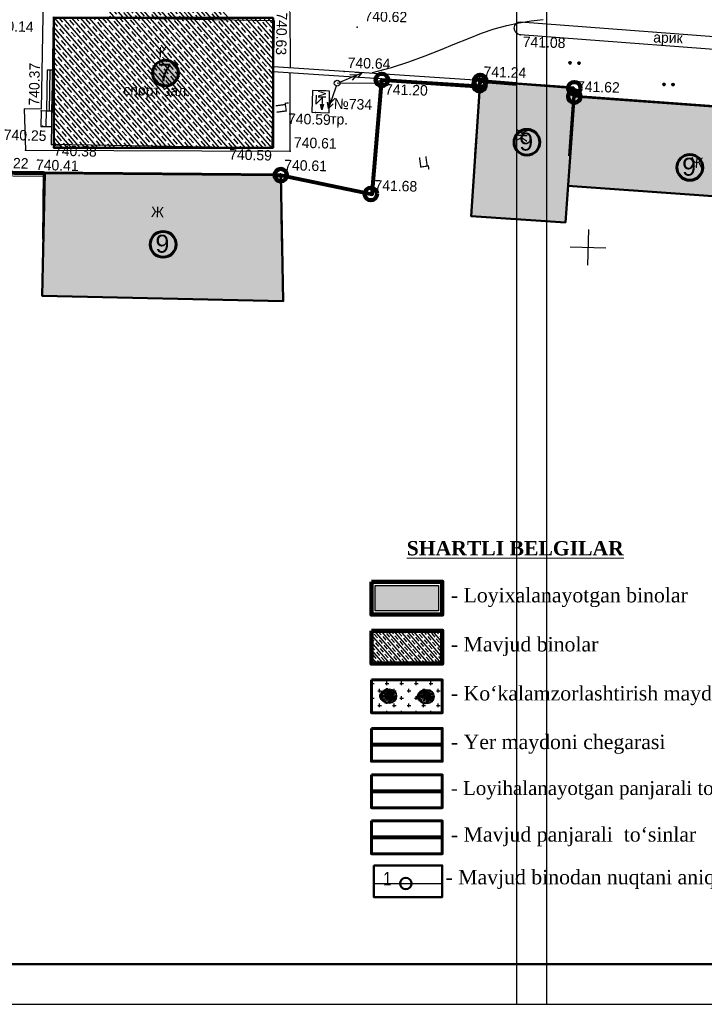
# Model space of a CAD drawing. Header units: millimetres. Extents: x -257011 to 237647566, y 2784933 to 6706507.
# Tile 211 of 256: x 9740056 to 9797399, y 5326125 to 5408623. Entities that reach past the tile are written whole.
import ezdxf

# ---------------------------------------------------------------- set-up
doc = ezdxf.new("R2010")
doc.units = ezdxf.units.MM
doc.header["$LTSCALE"] = 1000
doc.header["$PDMODE"] = 32
doc.header["$PDSIZE"] = 0.3
doc.linetypes.add('Д_ТРОТ_ТРУБА', pattern=[3, 1.5, -1.5])
doc.linetypes.add('ДОРОГИ_СТРОЯЩ', pattern=[9, 8, -1])
for name, color, linetype in [('(001) Сетка', 92, 'Continuous'), ('(002) Рамка', 7, 'Continuous'), ('(004) Точки рельефа', 7, 'Continuous'), ('(007) Здания', 7, 'Continuous'), ('(016) Кабель', 1, 'Continuous'), ('(022) Возд. Линии', 7, 'Continuous'), ('(025) Дорога', 7, 'Continuous'), ('(027) Гидрография', 7, 'Continuous'), ('(031) Горизонтали', 42, 'Continuous'), ('(035) Откосы', 7, 'Continuous'), ('(036) Растительность', 7, 'Continuous'), ('(040) Ограда', 7, 'Continuous'), ('TREE', 74, 'Continuous')]:
    doc.layers.add(name, color=color, linetype=linetype)
doc.layers.add('Ф А С А Д', color=250, linetype='Continuous', lineweight=15)
doc.styles.add('ATTR', font='romans.shx', dxfattribs={"width": 0.8, "height": 0.470416})
doc.styles.add('BM-431', font='txt')
doc.styles.add('D-431', font='txt', dxfattribs={"width": 2})
doc.styles.add('P-131', font='txt')
doc.styles.add('Roman', font='romans')
doc.styles.get("Standard").update_dxf_attribs({"font": 'ARIALN.TTF'})
doc.styles.add('WMF-Times New Roman0', font='times.ttf')
doc.linetypes.add('FENCELINE1', pattern='A,6.35,-2.54,[133,ltypeshp.shx,S=2.54,R=0,X=-2.54,Y=0],-2.54,25.4', length=36.83)
doc.linetypes.add('FENCELINE2', pattern='A,6.35,-2.54,[132,ltypeshp.shx,S=2.54,R=0,X=-2.54,Y=0],-2.54,25.4', length=36.83)
doc.linetypes.add('KANALIS_K', pattern='A,1,["<",Standard,S=1.8,R=0,X=-0.9,Y=-0.9],3,-1,["К",Standard,S=1.8,R=0,X=-0.9,Y=-0.9],-1,10', length=16)
doc.linetypes.add('ОГРАДА_БЕТ', pattern='A,4,["|",Standard,S=0.8,R=0,X=0,Y=-0.8],4', length=8)
doc.linetypes.add('ПОДПОРНАЯ СТЕНКА', pattern='A,2,["V",Standard,S=1.2,R=0,X=0,Y=-1.2],0.2,["V",Standard,S=0.8,R=0,X=0,Y=-0.8],0.25,["V",Standard,S=0.3,R=0,X=0,Y=-0.3],0.25', length=2.7)
pattern_1 = [(311, (-555770.2, -221587.06), (415.09027, 360.832466), []), (311, (-555797.26, -221973.86), (415.09027, 360.832466), [550, -275])]

# ---------------------------------------------------------------- blocks, each defined once
blk = doc.blocks.new('tr')
at = {"layer": '(016) Кабель', "color": 0}
for p, q in [((-0.49, 0.96), (-0.51, -0.54)), ((-0.51, -0.54), (0.51, 0.54)), ((0.51, 0.54), (0.48, -1.46)), ((0.48, -1.46), (0.24, -0.55)), ((0.24, -0.55), (0.74, -0.56)), ((0.74, -0.56), (0.48, -1.46))]:
    blk.add_line(p, q, dxfattribs=at)
blk = doc.blocks.new('STOLB')
at = {"layer": '(022) Возд. Линии'}
blk.add_circle((0, 0), 0.25, dxfattribs=at)
blk = doc.blocks.new('strela1')
at = {"layer": '(022) Возд. Линии'}
for p, q in [((-2, 0), (-1.5, 0.25)), ((0, 0), (-2, 0)), ((-2, 0), (-1.5, -0.25)), ((-1.5, 0), (-1, 0.25)), ((-1.5, 0), (-1, -0.25))]:
    blk.add_line(p, q, dxfattribs=at)
blk = doc.blocks.new('strela2')
at = {"layer": '(022) Возд. Линии'}
for p, q in [((0, 0), (2, 0)), ((1.5, 0), (1, 0.25)), ((1.5, 0), (1, -0.25)), ((2, 0), (1.5, 0.25)), ((2, 0), (1.5, -0.25))]:
    blk.add_line(p, q, dxfattribs=at)
blk = doc.blocks.new('*U1762')
at = {"layer": '(022) Возд. Линии'}
for name, p, rotation in [('strela2', (0.228, 0.102), 24.07915004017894), ('strela1', (-0.075, -0.241), 72.66695852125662)]:
    blk.add_blockref(name, p, dxfattribs=dict(at, rotation=rotation))
blk = doc.blocks.new('*X70')
at = {"color": 0}
for p, q in [((1.8, 2.04), (2.2, 2.04)), ((1.8, 2.03), (2.2, 2.03)), ((1.8, 2.02), (2.2, 2.02)), ((1.8, 2.01), (2.2, 2.01)), ((1.8, 2), (2.2, 2)), ((1.8, 1.99), (2.2, 1.99)), ((1.8, 1.98), (2.2, 1.98)), ((1.8, 1.97), (2.2, 1.97)), ((1.8, 1.96), (2.2, 1.96)), ((1.81, 2.07), (2.19, 2.07)), ((1.81, 2.06), (2.19, 2.06)), ((1.81, 2.05), (2.19, 2.05)), ((1.81, 1.95), (2.19, 1.95)), ((1.81, 1.94), (2.19, 1.94)), ((1.81, 1.93), (2.19, 1.93)), ((1.82, 2.09), (2.18, 2.09)), ((1.82, 2.08), (2.18, 2.08)), ((1.82, 1.92), (2.18, 1.92)), ((1.82, 1.91), (2.18, 1.91)), ((1.83, 2.11), (2.17, 2.11)), ((1.83, 2.1), (2.17, 2.1)), ((1.83, 1.9), (2.17, 1.9)), ((1.83, 1.89), (2.17, 1.89)), ((1.84, 2.12), (2.16, 2.12)), ((1.84, 1.88), (2.16, 1.88)), ((1.85, 2.13), (2.15, 2.13)), ((1.85, 1.87), (2.15, 1.87)), ((1.86, 2.14), (2.14, 2.14)), ((1.86, 1.86), (2.14, 1.86)), ((1.87, 2.15), (2.13, 2.15)), ((1.87, 1.85), (2.13, 1.85)), ((1.88, 2.16), (2.12, 2.16)), ((1.88, 1.84), (2.12, 1.84)), ((1.9, 2.17), (2.11, 2.17)), ((1.9, 1.83), (2.11, 1.83)), ((1.91, 2.18), (2.09, 2.18)), ((1.91, 1.82), (2.09, 1.82)), ((1.94, 2.19), (2.06, 2.19)), ((1.94, 1.81), (2.06, 1.81))]:
    blk.add_line(p, q, dxfattribs=at)
blk = doc.blocks.new('I04100')
blk.add_circle((0, 0), 0.2)
blk.add_blockref('*X70', (-2, -2))
blk = doc.blocks.new('Setka')
at = {"layer": '(001) Сетка'}
for p, q in [((0, 1.5), (0, -1.5)), ((-1.5, 0), (1.5, 0))]:
    blk.add_line(p, q, dxfattribs=at)
blk = doc.blocks.new('kjvklglhl')
at = {"layer": '(004) Точки рельефа'}
for p in [(369.953, 442.703), (383.641, 442.453), (368.969, 438.952), (380.363, 438.524), (372.018, 438.03), (388.225, 437.512), (343.7, 434.946), (366.684, 435.457), (343.857, 433.658), (363.113, 432.368), (342.476, 431.613), (344.645, 432.152), (364.657, 432.152), (363.898, 430.241), (371.503, 428.751)]:
    blk.add_point(p, dxfattribs=at)
at = {"layer": '(007) Здания'}
blk.add_lwpolyline([(344.521, 442.851), (362.992, 443.064), (363.116, 432.368), (344.645, 432.155)], close=True, dxfattribs=at)
for points in [[(380.363, 438.524), (368.969, 438.952), (363.048, 439.174)], [(387.999, 432.418), (388.255, 438.173), (380.363, 438.524), (380.095, 432.324)], [(387.999, 432.418), (388.225, 437.512), (409.95, 436.545), (409.724, 431.45)], [(344.037, 429.856), (338.903, 429.757)], [(344.146, 424.2), (344.037, 429.856), (363.898, 430.241), (364.117, 424.587)]]:
    blk.add_lwpolyline(points, dxfattribs=at)
at = {"layer": '(016) Кабель', "color": 0}
blk.add_lwpolyline([(366.363, 435.467), (367.812, 435.467), (367.812, 435.467), (367.812, 437.282), (366.363, 437.282), (366.363, 435.467)], close=True, dxfattribs=at)
at = {"layer": '(022) Возд. Линии'}
blk.add_lwpolyline([(372.018, 438.03), (368.423, 437.961)], dxfattribs=at)
at = {"layer": '(025) Дорога', "linetype": 'Д_ТРОТ_ТРУБА', "flags": 128}
blk.add_lwpolyline([(269.368, 515.247), (270.684, 506.001), (279.473, 507.345), (281.553, 506.423), (308.542, 510.883), (312.531, 513.649), (318.524, 513.838), (330.524, 514.19), (333.406, 460.634), (331.811, 454.811, 1.56758), (332.906, 443.73, 0.509364), (333.962, 453.359), (336.672, 456.912), (338.021, 457.657), (347.714, 458.292), (347.773, 448.108), (343.552, 448.203), (343.703, 435.09)], format="xyb", dxfattribs=at)
for points in [[(400.149, 460.773), (359.915, 458.878), (359.729, 458.16), (360.008, 446.807), (361.679, 446.715), (361.928, 444.097), (364.287, 444.097), (364.441, 439.128)], [(343.699, 435.09), (342.281, 435.074), (342.476, 431.613), (364.657, 432.152), (364.453, 438.721)]]:
    blk.add_lwpolyline(points, dxfattribs=at)
at = {"layer": '(025) Дорога', "linetype": 'Д_ТРОТ_ТРУБА', "ltscale": 10000, "flags": 128}
for points in [[(344.103, 438.373), (344.142, 434.951), (344.612, 434.956), (344.573, 438.378)], [(343.7, 434.946), (343.715, 433.647), (344.627, 433.657), (344.612, 434.956)]]:
    blk.add_lwpolyline(points, close=True, dxfattribs=at)
for points in [[(344.338, 438.375), (344.377, 434.953)], [(344.171, 433.652), (344.156, 434.951)]]:
    blk.add_lwpolyline(points, dxfattribs=at)
at = {"layer": '(027) Гидрография', "color": 3, "flags": 128}
blk.add_lwpolyline([(405.824, 441.382), (383.641, 442.453, -0.95289), (383.641, 443.539), (405.772, 442.479), (407.03, 442.652)], format="xyb", dxfattribs=at)
at = {"layer": '(031) Горизонтали', "flags": 128}
blk.add_lwpolyline([(371.362, 438.931), (372.932, 439.407), (374.384, 439.921), (375.734, 440.457), (376.995, 440.997), (378.183, 441.526), (379.311, 442.027), (380.395, 442.482), (381.448, 442.875), (382.484, 443.195), (383.507, 443.446), (384.52, 443.64), (385.524, 443.786)], dxfattribs=at)
at = {"layer": '(035) Откосы', "linetype": 'ПОДПОРНАЯ СТЕНКА', "ltscale": 0.5, "flags": 128}
blk.add_lwpolyline([(372.091, 438.434), (371.503, 428.751), (371.503, 428.751)], dxfattribs=at)
at = {"layer": '(040) Ограда', "linetype": 'ОГРАДА_БЕТ', "ltscale": 0.5, "flags": 128}
for points in [[(380.348, 438.124), (368.954, 438.552), (363.033, 438.774)], [(344.044, 429.456), (338.911, 429.357)]]:
    blk.add_lwpolyline(points, dxfattribs=at)
at = {"layer": '(001) Сетка'}
blk.add_blockref('Setka', (389.817, 424.81), dxfattribs=at)
at = {"layer": '(016) Кабель', "color": 0, "linetype": 'ByBlock', "xscale": 0.5, "yscale": 0.5, "zscale": 0.5}
blk.add_blockref('tr', (366.95, 436.421), dxfattribs=at)
at = {"layer": '(022) Возд. Линии'}
for name, p in [('*U1762', (368.423, 437.961)), ('STOLB', (368.423, 437.961)), ('STOLB', (372.018, 438.03))]:
    blk.add_blockref(name, p, dxfattribs=at)
at = {"layer": '(036) Растительность', "linetype": 'Continuous', "xscale": 0.5, "yscale": 0.5, "zscale": 0.5}
for p in [(387.874, 440.218), (388.624, 440.218), (395.789, 438.643), (396.539, 438.643)]:
    blk.add_blockref('I04100', p, dxfattribs=at)
at = {"layer": '(004) Точки рельефа', "style": 'D-431'}
for s, p in [('740.62', (370.553, 443.223)), ('740.14', (339.296, 441.526)), ('741.08', (383.863, 441.433)), ('740.64', (369.257, 439.267)), ('741.24', (380.651, 438.839)), ('741.62', (388.513, 437.827)), ('741.20', (372.446, 437.131)), ('740.59', (364.395, 434.447)), ('740.25', (340.63, 432.43)), ('740.61', (364.944, 432.467)), ('740.38', (344.877, 431.234)), ('740.59', (359.55, 431.319)), ('740.22', (339.191, 430.072)), ('740.41', (343.398, 429.994)), ('740.61', (364.185, 430.556)), ('741.68', (371.791, 429.066))]:
    blk.add_text(s, height=0.875, dxfattribs=at).set_placement(p)
for s, rotation, p in [('740.63', 270.25951, (363.203, 443.76)), ('740.37', 90.59032, (343.525, 435.378))]:
    blk.add_text(s, height=0.875, rotation=rotation, dxfattribs=at).set_placement(p)
at = {"layer": '(007) Здания', "color": 0, "style": 'P-131'}
for s, rotation, p in [('К', 1, (353.41, 439.703)), ('Ж', 87.45083, (384.449, 433.458)), ('Ж', 357.45083, (398.148, 431.743))]:
    blk.add_text(s, height=0.88, rotation=rotation, dxfattribs=at).set_placement(p)
blk.add_text('Ж', height=0.88, dxfattribs=at).set_placement((353.144, 426.31))
at = {"layer": '(007) Здания', "color": 0, "insert": (350.527, 437.338), "char_height": 0.88, "width": 9.38935, "attachment_point": 1, "rotation": 0.66079, "style": 'BM-431'}
blk.add_mtext('спорт зал.', dxfattribs=at)
at = {"layer": '(016) Кабель', "color": 0}
for s, rotation, style, p in [('м', 90.6373, 'P-131', (367.518, 436.644)), ('№734', 0.03811, 'D-431', (368.194, 435.806))]:
    blk.add_text(s, height=0.875, rotation=rotation, dxfattribs=dict(at, style=style)).set_placement(p)
at = {"layer": '(016) Кабель', "color": 0, "style": 'BM-431'}
blk.add_text('тр.', height=0.875, dxfattribs=at).set_placement((367.919, 434.514))
at = {"layer": '(025) Дорога', "linetype": 'ДОРОГИ_СТРОЯЩ', "style": 'BM-431'}
for rotation, p in [(99.38237, (364.301, 435.381)), (9.38237, (375.482, 431.066))]:
    blk.add_text('Ц', height=0.875, rotation=rotation, dxfattribs=at).set_placement(p)
at = {"layer": '(027) Гидрография', "color": 0, "style": 'D-431'}
blk.add_text('арик', height=0.875, dxfattribs=at).set_placement((394.781, 442.119))
blk = doc.blocks.new('16')
h = blk.add_hatch(color=256)
h.dxf.hatch_style = 1
h.set_gradient(color1=(153, 204, 102), one_color=1, tint=1, name='SPHERICAL')
h.paths.add_polyline_path([(16382639, 10776741, 1), (16386324, 10776741, 1)])
blk.add_circle((16384481, 10776741), 1842)
at = {"layer": 'TREE'}
for p, q in [((16383584, 10777909), (16383360, 10778202)), ((16383746, 10778014), (16383560, 10778336)), ((16384102, 10778156), (16384005, 10778520)), ((16384290, 10778196), (16384241, 10778567)), ((16384481, 10776741), (16384302, 10778103)), ((16384481, 10778583), (16384481, 10778214)), ((16384481, 10778122), (16384481, 10776741)), ((16384481, 10776741), (16384661, 10778103)), ((16384673, 10778196), (16384722, 10778567)), ((16384938, 10778583), (16385310, 10778583)), ((16385044, 10778100), (16385186, 10778442)), ((16385074, 10778491), (16385524, 10778491)), ((16385282, 10778398), (16385700, 10778398)), ((16385378, 10777909), (16385603, 10778202)), ((16385450, 10778306), (16385862, 10778306)), ((16385595, 10778214), (16385999, 10778214)), ((16385701, 10778122), (16386115, 10778122)), ((16382639, 10776741), (16383008, 10776741)), ((16383020, 10776933), (16382655, 10776981)), ((16383020, 10776548), (16382655, 10776500)), ((16383056, 10777122), (16382702, 10777217)), ((16383119, 10777305), (16382780, 10777445)), ((16383119, 10776176), (16382780, 10776036)), ((16383208, 10777476), (16382886, 10777662)), ((16383208, 10776005), (16382886, 10775819)), ((16383317, 10777634), (16383020, 10777862)), ((16383317, 10775847), (16383020, 10775619)), ((16384481, 10776741), (16383100, 10776741)), ((16384481, 10776741), (16383114, 10776920)), ((16384481, 10776741), (16383114, 10776561)), ((16384481, 10776741), (16383147, 10777098)), ((16383442, 10777780), (16383179, 10778043)), ((16384481, 10776741), (16383207, 10777268)), ((16384481, 10776741), (16383207, 10776213)), ((16384481, 10776741), (16383285, 10777431)), ((16384481, 10776741), (16383285, 10776050)), ((16384481, 10776741), (16383384, 10777583)), ((16384481, 10776741), (16383384, 10775898)), ((16384481, 10776741), (16383504, 10777717)), ((16384481, 10776741), (16383504, 10775764)), ((16384481, 10776741), (16383643, 10777834)), ((16384481, 10776741), (16383643, 10775648)), ((16384481, 10776741), (16383791, 10777937)), ((16384481, 10776741), (16383791, 10775544)), ((16384481, 10776741), (16383956, 10775471)), ((16384481, 10776741), (16384124, 10778075)), ((16384481, 10776741), (16384124, 10775406)), ((16384481, 10776741), (16385172, 10777937)), ((16384481, 10776741), (16385320, 10777834)), ((16384481, 10776741), (16385458, 10777717)), ((16384481, 10776741), (16385678, 10777431)), ((16384481, 10776741), (16385816, 10777098)), ((16384481, 10776741), (16385848, 10776920)), ((16384481, 10776741), (16385863, 10776741)), ((16384481, 10776741), (16385458, 10775764)), ((16384481, 10776741), (16385816, 10776383)), ((16384481, 10776741), (16385678, 10776050)), ((16384481, 10776741), (16385848, 10776561)), ((16384481, 10776741), (16385320, 10775648)), ((16384481, 10776741), (16385172, 10775544)), ((16384481, 10776741), (16384839, 10775406)), ((16384481, 10776741), (16385007, 10775471)), ((16384481, 10776741), (16384661, 10775378)), ((16384481, 10775359), (16384481, 10776741)), ((16385521, 10775701), (16385784, 10775438)), ((16385646, 10777634), (16385943, 10777862)), ((16385646, 10775847), (16385943, 10775619)), ((16385755, 10777476), (16386077, 10777662)), ((16385755, 10776005), (16386077, 10775819)), ((16385799, 10778030), (16386226, 10778030)), ((16385844, 10776176), (16386183, 10776036)), ((16385881, 10777938), (16386324, 10777938)), ((16385907, 10777122), (16386261, 10777217)), ((16385942, 10776548), (16386308, 10776500)), ((16386324, 10776741), (16385955, 10776741)), ((16385956, 10777846), (16386436, 10777846)), ((16385956, 10775635), (16386427, 10775635)), ((16386517, 10777754), (16386019, 10777754)), ((16386517, 10775727), (16386023, 10775727)), ((16386081, 10775819), (16386603, 10775819)), ((16386085, 10777662), (16386598, 10777662)), ((16386124, 10777569), (16386671, 10777569)), ((16386680, 10775912), (16386132, 10775912)), ((16386744, 10777477), (16386171, 10777477)), ((16386171, 10776004), (16386744, 10776004)), ((16386812, 10777385), (16386207, 10777385)), ((16386812, 10776096), (16386211, 10776096)), ((16386238, 10777293), (16386872, 10777293)), ((16386242, 10776188), (16386872, 10776188)), ((16386928, 10776280), (16386262, 10776280)), ((16386924, 10777201), (16386269, 10777201)), ((16386285, 10776372), (16386975, 10776372)), ((16386289, 10777109), (16386975, 10777109)), ((16387013, 10777017), (16386304, 10777017)), ((16387005, 10776464), (16386305, 10776464)), ((16386313, 10776556), (16387035, 10776556)), ((16386316, 10776925), (16387043, 10776925)), ((16387056, 10776833), (16386320, 10776833)), ((16387056, 10776648), (16386324, 10776648)), ((16386328, 10776741), (16387065, 10776741)), ((16383584, 10775572), (16383360, 10775279)), ((16383746, 10775467), (16383560, 10775145)), ((16383918, 10775381), (16383776, 10775039)), ((16384102, 10775325), (16384005, 10774961)), ((16384481, 10774898), (16384481, 10775267)), ((16384673, 10775285), (16384722, 10774914)), ((16384861, 10775325), (16384958, 10774961)), ((16384868, 10774898), (16385306, 10774898)), ((16385044, 10775381), (16385186, 10775039)), ((16385511, 10774991), (16385058, 10774991)), ((16385217, 10775467), (16385402, 10775145)), ((16385310, 10775083), (16385695, 10775083)), ((16385378, 10775572), (16385603, 10775279)), ((16385849, 10775175), (16385446, 10775175)), ((16385587, 10775267), (16385995, 10775267)), ((16386119, 10775359), (16385697, 10775359)), ((16385795, 10775451), (16386230, 10775451)), ((16386333, 10775543), (16385881, 10775543))]:
    blk.add_line(p, q, dxfattribs=at)
at = {"layer": 'TREE', "style": 'ATTR', "width": 0.8, "flags": 9}
blk.add_attdef('ESTCODE', (16384481, 10776741), '', height=21.5, dxfattribs=at)

msp = doc.modelspace()

# ---------------------------------------------------------------- hatches: boundary and pattern name
at = {"layer": '(040) Ограда', "linetype": 'KANALIS_K', "ltscale": 1000}
h = msp.add_hatch(color=256, dxfattribs=at)
h.set_gradient(color1=(255, 0, 0), color2=(209, 0, 0), one_color=1, tint=0.41, name='INVSPHERICAL')
h.paths.add_polyline_path([(9775132.572, 5361209.795), (9769843.585, 5361209.795), (9769843.585, 5359102.741), (9775132.572, 5359102.741)])
at = {"linetype": 'KANALIS_K', "ltscale": 1000}
h = msp.add_hatch(dxfattribs=at)
h.set_pattern_fill('JIS_STN_1E', color=252, scale=550, angle=266, style=0)
h.set_pattern_definition(pattern_1)
h.paths.add_polyline_path([(9747585.867, 5408776.331), (9757506.746, 5408776.331), (9757506.746, 5422790.094), (9747585.867, 5422790.094)])
h.paths.add_polyline_path([(9742907.953, 5408776.331), (9761278.803, 5408776.331), (9761278.803, 5397890.211), (9742907.953, 5397890.211)])
at = {"lineweight": 50}
h = msp.add_hatch(color=1, dxfattribs=at)
h.set_gradient(color1=(255, 255, 255), one_color=1, tint=1)
h.paths.add_polyline_path([(9751184.256, 5404151.26, 1), (9753345.603, 5404151.26, 1)])
at = {"linetype": 'KANALIS_K', "ltscale": 1000}
h = msp.add_hatch(dxfattribs=at)
h.set_pattern_fill('JIS_STN_1E', color=252, scale=550, angle=266, style=0)
h.set_pattern_definition(pattern_1)
h.paths.add_polyline_path([(9761920.771, 5395592.173), (9742155.817, 5395776.521), (9741927.246, 5385497.764), (9762132.774, 5385048.45)])
h.paths.add_polyline_path([(9808235.349, 5400626.885), (9786513.888, 5402179.591), (9785978.909, 5394695.54), (9807531.925, 5393154.875)])
h.paths.add_polyline_path([(9786517.589, 5402880.477), (9778621.488, 5403486.834), (9777870.927, 5392163.339), (9785759.943, 5391632.327)])
at = {"lineweight": 50}
h = msp.add_hatch(color=1, dxfattribs=at)
h.set_gradient(color1=(255, 255, 255), one_color=1, tint=1)
h.paths.add_polyline_path([(9781459.501, 5398349.817, 1), (9783620.847, 5398349.817, 1)])
h = msp.add_hatch(color=1, dxfattribs=at)
h.set_gradient(color1=(255, 255, 255), one_color=1, tint=1)
h.paths.add_polyline_path([(9795105.258, 5396249.61, 1), (9797266.605, 5396249.61, 1)])
h = msp.add_hatch(color=1, dxfattribs=at)
h.set_gradient(color1=(255, 255, 255), one_color=1, tint=1)
h.paths.add_polyline_path([(9750988.712, 5389798.833, 1), (9753150.058, 5389798.833, 1)])
h = msp.add_hatch()
h.set_pattern_fill('JIS_STN_1E', color=252, scale=409.261234, angle=265.68321321, style=0)
h.set_pattern_definition([(310.683213, (4650884.8, 4600812), (310.353172, 266.78768), []), (310.683213, (4650863.1, 4600524.3), (310.353172, 266.78768), [409.261234, -204.630617])])
h.paths.add_polyline_path([(9775454.403, 5357418.151), (9769521.754, 5357418.151), (9769521.754, 5354667.435), (9775454.403, 5354667.435)])
h = msp.add_hatch()
h.set_pattern_fill('CROSS', color=94, scale=2455.567402, style=0)
h.set_pattern_definition([(0, (-604017441.66, -126117451.06), (613.89185054, 613.89185054), [306.9459253, -920.8377758]), (90, (-604017288.2, -126117604.53), (-613.89185054, 613.89185054), [306.9459253, -920.8377758])])
h.paths.add_polyline_path([(9775454.403, 5353309.604), (9769521.754, 5353309.604), (9769521.754, 5350558.888), (9775454.403, 5350558.888)])

# ---------------------------------------------------------------- linework, layer by layer
at = {"layer": '(002) Рамка', "color": 1, "linetype": 'FENCELINE1', "lineweight": 80, "ltscale": 0.1}
msp.add_line((9775454.403, 5343967.623), (9769521.754, 5343967.623), dxfattribs=at)
at = {"layer": '(002) Рамка', "color": 14, "linetype": 'FENCELINE1', "lineweight": 80, "ltscale": 0.1}
msp.add_line((9775454.403, 5340109.547), (9769521.754, 5340109.547), dxfattribs=at)
at = {"layer": '(002) Рамка', "color": 0, "lineweight": 60, "ltscale": 1000}
for centre in [(9752264.929, 5404151.26), (9782540.174, 5398349.817), (9796185.931, 5396249.61), (9752069.385, 5389798.833)]:
    msp.add_circle(centre, 1080.673, dxfattribs=at)
at = {"layer": '(022) Возд. Линии', "color": 6, "linetype": 'Continuous', "lineweight": 140}
for centre in [(9770388.115, 5403575.737), (9778572.183, 5403129.048), (9778621.488, 5403486.834), (9786517.589, 5402880.477), (9786513.888, 5402179.591), (9761920.771, 5395592.173), (9769468.314, 5394020.665)]:
    msp.add_circle(centre, 521.317, dxfattribs=at)
at = {"color": 1, "linetype": 'FENCELINE1', "lineweight": 80, "ltscale": 250}
msp.add_line((9775454.403, 5347861.482), (9769521.754, 5347861.482), dxfattribs=at)
at = {"color": 222, "lineweight": 30}
msp.add_line((9769710.678, 5336244.121), (9775454.403, 5336244.121), dxfattribs=at)
at = {"color": 1, "ltscale": 0.1, "const_width": 100}
msp.add_lwpolyline([(9811867.732, 5499605.449), (9783529.241, 5501166.636), (9734343.87, 5502206.771), (9729864.14, 5502301.505), (9701657.021, 5502773.92), (9694959.297, 5502381.059), (9660006.657, 5491467.507), (9677336.72, 5375390.776), (9708484.47, 5374644.915), (9736051.727, 5372404.557), (9736994.244, 5395824.664), (9761920.771, 5395592.173), (9769589.329, 5393995.468), (9770388.115, 5403575.737), (9778591.34, 5403031.998), (9778621.488, 5403486.834), (9786517.589, 5402880.477), (9786464.04, 5402183.155), (9808235.349, 5400626.885), (9810612.726, 5426826.625), (9810869.728, 5432143.665), (9810786.337, 5447408.788), (9811867.732, 5499605.449)], dxfattribs=at)
at = {"color": 5, "linetype": 'FENCELINE2', "lineweight": 80, "ltscale": 0.1}
for points in [[(9661441.795, 5491922.402), (9660006.657, 5491467.507), (9677336.72, 5375390.776), (9708484.47, 5374644.915), (9736051.727, 5372404.557), (9736994.244, 5395824.664), (9742155.817, 5395776.521)], [(9761399.477, 5395597.035), (9761920.771, 5395592.173), (9769589.329, 5393995.468), (9770388.115, 5403575.737), (9778591.34, 5403031.998), (9778621.488, 5403486.834), (9781671.567, 5403252.612)]]:
    msp.add_lwpolyline(points, dxfattribs=at)
at = {"lineweight": 50, "ltscale": 1000}
msp.add_lwpolyline([(9742907.953, 5408776.331), (9761278.803, 5408776.331), (9761278.803, 5397890.211), (9742907.953, 5397890.211)], close=True, dxfattribs=at)
for points in [[(9807531.925, 5393154.875), (9808235.349, 5400626.885), (9786464.04, 5402183.155), (9786517.589, 5402880.477), (9778621.488, 5403486.834), (9778591.34, 5403031.998), (9770388.115, 5403575.737), (9769589.329, 5393995.468), (9761920.771, 5395592.173), (9742155.817, 5395776.521), (9741927.246, 5385497.764), (9762132.774, 5385048.45), (9761920.771, 5395592.173)], [(9778591.34, 5403031.998), (9777870.927, 5392163.339), (9785760.519, 5391640.389), (9786513.888, 5402179.591)], [(9807531.925, 5393154.875), (9785978.909, 5394695.54)]]:
    msp.add_lwpolyline(points, dxfattribs=at)
at = {"lineweight": 120}
msp.add_lwpolyline([(9769521.754, 5361531.626), (9775454.403, 5361531.626), (9775454.403, 5358780.91), (9769521.754, 5358780.91)], close=True, dxfattribs=at)
at = {"lineweight": 30}
msp.add_lwpolyline([(9769843.585, 5361209.795), (9775132.572, 5361209.795), (9775132.572, 5359102.741), (9769843.585, 5359102.741)], close=True, dxfattribs=at)
at = {"lineweight": 106}
msp.add_lwpolyline([(9769521.754, 5357418.151), (9775454.403, 5357418.151), (9775454.403, 5354667.435), (9769521.754, 5354667.435)], close=True, dxfattribs=at)
at = {"lineweight": 60}
for points in [[(9769521.754, 5353309.604), (9775454.403, 5353309.604), (9775454.403, 5350558.888), (9769521.754, 5350558.888)], [(9769521.754, 5349236.84), (9775454.403, 5349236.84), (9775454.403, 5346486.124), (9769521.754, 5346486.124)], [(9769521.754, 5345342.981), (9775454.403, 5345342.981), (9775454.403, 5342592.265), (9769521.754, 5342592.265)], [(9769521.754, 5341484.905), (9775454.403, 5341484.905), (9775454.403, 5338734.189), (9769521.754, 5338734.189)]]:
    msp.add_lwpolyline(points, close=True, dxfattribs=at)
at = {"lineweight": 50}
msp.add_lwpolyline([(9769710.678, 5337764.684), (9775454.403, 5337764.684), (9775454.403, 5335101.564), (9769710.678, 5335101.564)], close=True, dxfattribs=at)
at = {"color": 222, "lineweight": 50}
msp.add_circle((9772393.616, 5336244.121), 478.858, dxfattribs=at)
at = {"layer": 'Defpoints', "color": 4}
msp.add_lwpolyline([(9635701.871, 5536124.504), (9635701.871, 5326124.504), (9784201.871, 5326124.504), (9784201.871, 5536124.504)], close=True, dxfattribs=at)
at = {"layer": 'Defpoints', "color": 6}
msp.add_lwpolyline([(9781671.567, 5536124.504), (9781671.567, 5326124.504), (9930171.567, 5326124.504), (9930171.567, 5536124.504)], close=True, dxfattribs=at)
at = {"layer": 'Ф А С А Д', "color": 5, "lineweight": 50}
msp.add_lwpolyline([(9645617.687, 5329487.386), (9927692.613, 5329487.386), (9927692.613, 5532761.621), (9645617.687, 5532761.621)], close=True, dxfattribs=at)

# ---------------------------------------------------------------- block references
at = {"lineweight": 5, "xscale": 999.9999999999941, "yscale": 999.9999999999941, "zscale": 999.9999999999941, "rotation": 358.3893224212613}
msp.add_blockref('kjvklglhl', (9386059.538, 4975868.643), dxfattribs=at)
at = {"color": 99, "true_color": 0x153819, "xscale": 0.3289026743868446, "yscale": 0.3289026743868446, "zscale": 0.3289026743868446, "rotation": 180.2062771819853}
for p in [(15147121.334, 8915819.794), (15150263.968, 8915785.613)]:
    msp.add_blockref('16', p, dxfattribs=at)

# ---------------------------------------------------------------- texts
at = {"color": 250, "char_height": 1500, "width": 156685.73039, "attachment_point": 6, "style": 'Roman'}
for s, insert in [('\\pt64500;{\\fArial|b0|i0|c0|p34;7}', (9752784.833, 5404194.591, 0)), ('\\pt64500;{\\fArial|b0|i0|c0|p34;9}', (9783060.078, 5398393.148, 0)), ('\\pt64500;{\\fArial|b0|i0|c0|p34;9}', (9796705.835, 5396292.941, 0)), ('\\pt64500;{\\fArial|b0|i0|c0|p34;9}', (9752589.289, 5389842.164, 0))]:
    msp.add_mtext(s, dxfattribs=dict(at, insert=insert))
at = {"attachment_point": 4}
for s, insert, char_height, width, style in [('\\pi11644.41958;Samarqand viloyati Toyloq tumani "Хоnсhоrbоg\'" МFY dagi 11-son maktabni rekonstruksiya qilish. \\P\\pi65259.19351;(360 o\'quvchi o\'rinli qo\'shimcha bino qurish).', (9231058.377, 5373609.91), 3500, 224024.15487, 'WMF-Times New Roman0'), ('\\pi18148.64809,t23754.26974,93492.78231;{\\fArial|b0|i0|c0|p34;2.^I \\fArial|b0|i0|c204|p34;Qurilish belgilangan "A" nuqtasidan amalga oshiriladi.}', (9654250.444, 5345925.638), 1484.641859, 79822.57247, 'Roman')]:
    msp.add_mtext(s, dxfattribs=dict(at, insert=insert, char_height=char_height, width=width, style=style))
at = {"color": 1, "lineweight": 15, "insert": (9772474.73, 5364939.088), "char_height": 1200, "attachment_point": 1}
msp.add_mtext('{\\fTimes New Roman|b1|i0|c204|p18;\\L\\C256;SHARTLI BELGILAR}', dxfattribs=at)
at = {"color": 250, "linetype": 'Continuous', "lineweight": 5, "ltscale": 70, "width": 130779.04008, "attachment_point": 1}
for s, insert, char_height in [('{\\fTimes New Roman|b0|i0|c204|p18;- Loyixalanayotgan binolar}', (9776174.309, 5361009.83), 1206.86493), ('{\\fTimes New Roman|b0|i0|c204|p18;- Mavjud binolar}', (9776174.309, 5356896.355), 1206.86493), ('{\\fTimes New Roman|b0|i0|c204|p18;- Ko‘kalamzorlashtirish maydoni}', (9776174.309, 5352787.808), 1206.86493), ('{\\fTimes New Roman|b0|i0|c204|p18;- Yer maydoni chegarasi}', (9776174.309, 5348715.044), 1206.86493), ('{\\fTimes New Roman|b0|i0|c204|p18;- \\fTimes New Roman|b0|i0|c0|p18;Loyihalanayotgan p\\fTimes New Roman|b0|i0|c204|p18;anjarali\\fTimes New Roman|b0|i0|c0|p18; \\fTimes New Roman|b0|i0|c204|p18;to‘sinlar}', (9776174.309, 5344821.185), 1158.331444), ('{\\fTimes New Roman|b0|i0|c204|p18;- \\fTimes New Roman|b0|i0|c0|p18;Mavjud p\\fTimes New Roman|b0|i0|c204|p18;anjarali  to‘sinlar}', (9776174.309, 5340963.109), 1206.864931), ('{\\fTimes New Roman|b0|i0|c0|p18;- \\fTimes New Roman|b0|i0|c204|p18;Mavjud bino\\fTimes New Roman|b0|i0|c0|p18;dan\\fTimes New Roman|b0|i0|c204|p18; nuqta\\fTimes New Roman|b0|i0|c0|p18;ni aniqlash}', (9775719.232, 5337385.576), 1206.864931)]:
    msp.add_mtext(s, dxfattribs=dict(at, insert=insert, char_height=char_height))
at = {"color": 1, "lineweight": 30, "insert": (9771218.886, 5337211.203), "char_height": 1128.2114, "width": 657.37287, "attachment_point": 3, "rotation": 359.24377899}
msp.add_mtext('{\\C222;1}', dxfattribs=at)

doc.saveas('drawing.dxf')
